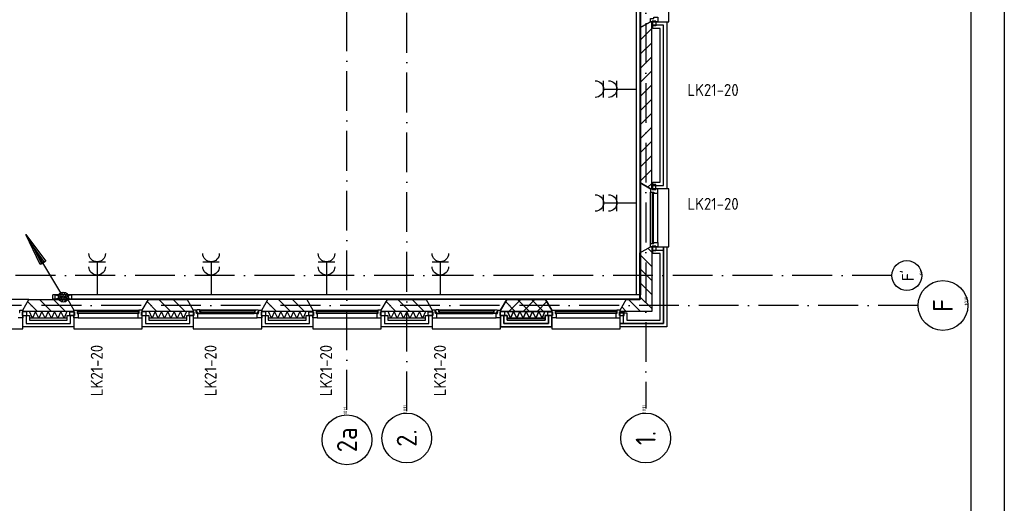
# Model space of a CAD drawing. Header units: millimetres. Extents: x 89505 to 241280, y 191 to 84291.
# Tile 43 of 45: x 225875 to 240707, y 38683 to 45966. Entities that reach past the tile are written whole.
import ezdxf
from ezdxf.enums import TextEntityAlignment as Align

# ---------------------------------------------------------------- set-up
doc = ezdxf.new("R2010")
doc.units = ezdxf.units.MM
doc.header["$LTSCALE"] = 100
doc.linetypes.add('DASHDOT', pattern=[9, 6, -1.5, 0, -1.5])
doc.layers.get('0').update_dxf_attribs({"linetype": 'CONTINUOUS'})
for name, color, linetype in [('AL$7----_STRAMIEN', 1, 'DASHDOT'), ('AL21----_BUITENWAND', 4, 'CONTINUOUS'), ('AL21K---_ISOLATIE', 1, 'CONTINUOUS'), ('AL28----_KONSTRUKTIE', 3, 'CONTINUOUS'), ('AL31----_BUITENKOZ', 7, 'CONTINUOUS'), ('ALL-----_REFLIJNEN', 8, 'CONTINUOUS'), ('ALN-----_BLOCKNAAM', 2, 'CONTINUOUS'), ('ALXA3---_VOLZWART', 14, 'CONTINUOUS'), ('ALXAB---_PREFABBETON', 1, 'CONTINUOUS'), ('EB62203-_ATTRIB', 2, 'CONTINUOUS'), ('EL6126--_PVR', 3, 'CONTINUOUS'), ('EL61303-_WANDGOOT', 3, 'CONTINUOUS'), ('EL62203-_KRACHT-WCD230', 3, 'CONTINUOUS'), ('LIJN025', 10, 'CONTINUOUS'), ('LIJN050', 90, 'CONTINUOUS'), ('TEKST25', 10, 'CONTINUOUS'), ('TEKST35', 50, 'CONTINUOUS'), ('TEKST50', 90, 'CONTINUOUS')]:
    doc.layers.add(name, color=color, linetype=linetype)
doc.styles.add('2_0', font='iso', dxfattribs={"height": 200})
doc.styles.add('ISO', font='ISO.SHX')
doc.styles.add('NORATT', font='isocp.shx')
doc.styles.add('ROMAND', font='romand')
doc.styles.get("Standard").update_dxf_attribs({"font": 'iso.shx'})

# ---------------------------------------------------------------- blocks, each defined once
blk = doc.blocks.new('A0-GE')
at = {"layer": 'LIJN025'}
blk.add_lwpolyline([(1500, 841), (1500, 0), (0, 0), (0, 841)], close=True, dxfattribs=at)
at = {"layer": 'LIJN050', "const_width": 0.2}
blk.add_lwpolyline([(1495, 836), (25, 836), (25, 5), (1495, 5)], close=True, dxfattribs=at)
at = {"layer": 'TEKST25', "style": 'ROMAND', "width": 2.899115}
blk.add_attdef('STATUS', text='', height=2.5, dxfattribs=at).set_placement((1454, 71.5), (1493, 71.5), align=Align.FIT)
at = {"layer": 'TEKST25', "style": 'ISO'}
for tag, p in [('E', (1455.25, 66)), ('NAAM-E', (1466.75, 66)), ('DATUM-E', (1485, 66)), ('D', (1455.25, 61)), ('NAAM-D', (1466.75, 61)), ('DATUM-D', (1485, 61)), ('C', (1455.25, 56)), ('NAAM-C', (1466.75, 56)), ('DATUM-C', (1485, 56)), ('B', (1455.25, 51)), ('NAAM-B', (1466.75, 51)), ('DATUM-B', (1485, 51)), ('A', (1455.25, 46)), ('NAAM-A', (1466.75, 46)), ('DATUM-A', (1485, 46))]:
    blk.add_attdef(tag, text='', height=2.5, dxfattribs=at).set_placement(p, align=Align.CENTER)
for tag, p in [('DATUM', (1332.75, 36.25)), ('SCHAAL', (1368, 36.25)), ('GETEKEND', (1398.25, 36.25)), ('GECONTOL.', (1433, 36.25)), ('FORMAAT', (1463.25, 28.25))]:
    blk.add_attdef(tag, p, '', height=2.5, dxfattribs=at)
at = {"layer": 'TEKST35', "style": 'ISO'}
for tag, p in [('PROJECT', (1334.5, 72.5)), ('PLAATS', (1334.5, 63.5)), ('INSTALLATIE-REGEL1', (1334.5, 52.5)), ('INSTALLATIE-REGEL2', (1334.5, 43.5))]:
    blk.add_attdef(tag, p, '', height=4, dxfattribs=at)
blk.add_attdef('PROJ.NR.', text='', height=4, dxfattribs=at).set_placement((1481, 23), align=Align.CENTER)
at = {"layer": 'TEKST50', "style": 'ISO'}
blk.add_attdef('FILE-NAAM', text='', height=5, dxfattribs=at).set_placement((1473.5, 7.5), align=Align.CENTER)
blk = doc.blocks.new('EH100000')
at = {"linetype": 'ByBlock'}
for p, q in [((1, 0.5), (0, 0.5)), ((1, 0.5, 1), (0, 0.5, 1)), ((0, -0.5, 1), (1, -0.5, 1)), ((1, -0.5), (0, -0.5))]:
    blk.add_line(p, q, dxfattribs=at)
at = {"linetype": 'ByBlock', "invisible_edges": 15}
for points in [[(1, -0.5), (0, -0.5), (0, 0.5), (1, 0.5)], [(0, 0.5), (1, 0.5), (1, 0.5, 1), (0, 0.5, 1)], [(0, -0.5, 1), (1, -0.5, 1), (1, -0.5), (0, -0.5)]]:
    blk.add_3dface(points, dxfattribs=at)
at = {"linetype": 'ByBlock', "style": '2_0', "flags": 8}
blk.add_attdef('FUNCTIE', text='', height=0.5, dxfattribs=at).set_placement((0.5, 0), align=Align.MIDDLE)
at = {"linetype": 'ByBlock', "flags": 9}
blk.add_attdef('SCHOT', text='', height=0.5, dxfattribs=at).set_placement((0.5, 0), align=Align.MIDDLE)
blk = doc.blocks.new('ES3W2A')
for p, q in [((1.25, 2), (-1.25, 2)), ((0, 2), (0, -3)), ((1.25, 0), (-1.25, 0))]:
    blk.add_line(p, q)
for centre in [(0, 3.25), (0, 1.25)]:
    blk.add_arc(centre, 1.25, 180, 0)
at = {"style": 'NORATT'}
for tag, flags, p in [('VERMOGEN', 9, (-2.5, 5)), ('GROEP', 8, (0, 5)), ('SCHAK', 8, (2.5, 5)), ('GELIJK', 9, (5, 5)), ('KAST', 9, (7, 5)), ('TAL', 8, (2.5, 5))]:
    blk.add_attdef(tag, text='', height=1.8, rotation=90, dxfattribs=dict(at, flags=flags)).set_placement(p, align=Align.MIDDLE_CENTER)
at = {"style": 'NORATT', "width": 0.7, "flags": 8}
blk.add_attdef('DOEL', text='', height=1.8, rotation=90, dxfattribs=at).set_placement((-2.5, 5), align=Align.MIDDLE_LEFT)
at = {"style": 'NORATT', "flags": 9}
blk.add_attdef('M_CODE', text='', height=1.8, dxfattribs=at).set_placement((0, 0), align=Align.MIDDLE_CENTER)
blk = doc.blocks.new('ES111201')
at = {"color": 0}
for p, q in [((0.38, 0.65), (5.5, 9.53)), ((0.73, 0.15), (-0.73, 0.15)), ((0.6, 0.45), (-0.6, 0.45)), ((0.73, -0.15), (-0.73, -0.15)), ((0.6, -0.45), (-0.6, -0.45))]:
    blk.add_line(p, q, dxfattribs=at)
for points in [[(2.57, 5.45), (5.5, 9.53), (3.43, 4.95)], [(3.22, 5.07), (4.63, 8.01), (2.78, 5.32)]]:
    blk.add_lwpolyline(points, close=True, dxfattribs=at)
blk.add_circle((0, 0), 0.75, dxfattribs=at)
blk = doc.blocks.new('1011')
at = {"layer": 'AL$7----_STRAMIEN', "color": 7, "linetype": 'Continuous'}
blk.add_circle((-750, 0), 750, dxfattribs=at)
at = {"layer": 'AL$7----_STRAMIEN', "color": 3, "linetype": 'Continuous'}
blk.add_attdef('STR-NAAM', text='', height=600, rotation=360, dxfattribs=at).set_placement((-750, 0), align=Align.MIDDLE)
at = {"layer": 'ALN-----_BLOCKNAAM', "linetype": 'Continuous'}
blk.add_text('1011', height=100, dxfattribs=at).set_placement((0, 0))
blk = doc.blocks.new('1010')
at = {"layer": 'AL$7----_STRAMIEN', "color": 7, "linetype": 'Continuous'}
blk.add_circle((0, 750), 750, dxfattribs=at)
at = {"layer": 'AL$7----_STRAMIEN', "color": 3, "linetype": 'Continuous'}
blk.add_attdef('STR-NAAM', text='', height=600, rotation=360, dxfattribs=at).set_placement((0, 750), align=Align.MIDDLE)
at = {"layer": 'ALN-----_BLOCKNAAM', "linetype": 'Continuous'}
blk.add_text('1010', height=100, dxfattribs=at).set_placement((0, 0))

msp = doc.modelspace()

# ---------------------------------------------------------------- linework, layer by layer
at = {"layer": 'AL$7----_STRAMIEN', "color": 1}
msp.add_line((235305, 76516), (235305, 40113), dxfattribs=at)
for points in [[(231705, 40069), (231705, 76516)], [(230805, 40091), (230805, 47108)], [(239014, 42113), (89505, 42113)], [(239405, 41663), (89505, 41663)]]:
    msp.add_lwpolyline(points, dxfattribs=at)
at = {"layer": 'AL21----_BUITENWAND', "color": 8}
for p, q in [((235415, 45936), (235625, 45936)), ((235415, 45836), (235415, 45936)), ((235525, 45836), (235415, 45836)), ((235525, 43521), (235525, 45836)), ((235625, 45936), (235625, 43421)), ((235415, 43421), (235415, 43521)), ((235415, 43521), (235525, 43521)), ((235625, 43421), (235415, 43421)), ((235415, 42446), (235415, 42546)), ((235415, 42546), (235625, 42546)), ((235525, 42446), (235415, 42446)), ((235525, 41443), (235525, 42446)), ((235625, 42546), (235625, 41343)), ((234920, 41553), (235020, 41553)), ((234920, 41343), (234920, 41553)), ((235020, 41553), (235020, 41443)), ((225920, 41512), (226020, 41512)), ((225920, 41343), (225920, 41512)), ((226020, 41512), (226020, 41443)), ((226020, 41443), (226590, 41443)), ((226590, 41512), (226690, 41512)), ((226590, 41443), (226590, 41512)), ((226690, 41512), (226690, 41343)), ((227720, 41512), (227820, 41512)), ((227720, 41343), (227720, 41512)), ((227820, 41512), (227820, 41443)), ((227820, 41443), (228390, 41443)), ((228390, 41512), (228490, 41512)), ((228390, 41443), (228390, 41512)), ((228490, 41512), (228490, 41343)), ((229520, 41512), (229620, 41512)), ((229520, 41343), (229520, 41512)), ((229620, 41512), (229620, 41443)), ((229620, 41443), (230190, 41443)), ((230190, 41512), (230290, 41512)), ((230190, 41443), (230190, 41512)), ((230290, 41512), (230290, 41343)), ((231320, 41512), (231420, 41512)), ((231320, 41343), (231320, 41512)), ((231420, 41512), (231420, 41443)), ((231420, 41443), (231990, 41443)), ((231990, 41512), (232090, 41512)), ((231990, 41443), (231990, 41512)), ((232090, 41512), (232090, 41343)), ((233120, 41512), (233220, 41512)), ((233120, 41343), (233120, 41512)), ((233120, 41512), (233120, 41343)), ((233220, 41512), (233120, 41512)), ((233220, 41512), (233220, 41443)), ((233220, 41443), (233220, 41512)), ((233220, 41443), (233790, 41443)), ((233790, 41443), (233220, 41443)), ((233790, 41512), (233890, 41512)), ((233790, 41443), (233790, 41512)), ((233890, 41512), (233790, 41512)), ((233790, 41512), (233790, 41443)), ((233890, 41512), (233890, 41343)), ((233890, 41343), (233890, 41512)), ((235020, 41443), (235525, 41443)), ((226690, 41343), (225920, 41343)), ((228490, 41343), (227720, 41343)), ((230290, 41343), (229520, 41343)), ((232090, 41343), (231320, 41343)), ((233890, 41343), (233120, 41343)), ((233120, 41343), (233890, 41343)), ((235625, 41343), (234920, 41343))]:
    msp.add_line(p, q, dxfattribs=at)
at = {"layer": 'AL21K---_ISOLATIE', "color": 8, "linetype": 'Continuous'}
for p, q in [((226590, 41573), (226020, 41573)), ((226068, 41473), (226024, 41573)), ((226115, 41573), (226068, 41473)), ((226163, 41473), (226115, 41573)), ((226210, 41573), (226163, 41473)), ((226258, 41473), (226210, 41573)), ((226305, 41573), (226258, 41473)), ((226353, 41473), (226305, 41573)), ((226400, 41573), (226353, 41473)), ((226448, 41473), (226400, 41573)), ((226495, 41573), (226448, 41473)), ((226543, 41473), (226495, 41573)), ((226586, 41573), (226543, 41473)), ((228390, 41573), (227820, 41573)), ((227868, 41473), (227824, 41573)), ((227915, 41573), (227868, 41473)), ((227963, 41473), (227915, 41573)), ((228010, 41573), (227963, 41473)), ((228058, 41473), (228010, 41573)), ((228105, 41573), (228058, 41473)), ((228153, 41473), (228105, 41573)), ((228200, 41573), (228153, 41473)), ((228248, 41473), (228200, 41573)), ((228295, 41573), (228248, 41473)), ((228343, 41473), (228295, 41573)), ((228386, 41573), (228343, 41473)), ((230190, 41573), (229620, 41573)), ((229668, 41473), (229624, 41573)), ((229715, 41573), (229668, 41473)), ((229763, 41473), (229715, 41573)), ((229810, 41573), (229763, 41473)), ((229858, 41473), (229810, 41573)), ((229905, 41573), (229858, 41473)), ((229953, 41473), (229905, 41573)), ((230000, 41573), (229953, 41473)), ((230048, 41473), (230000, 41573)), ((230095, 41573), (230048, 41473)), ((230143, 41473), (230095, 41573)), ((230186, 41573), (230143, 41473)), ((231990, 41573), (231420, 41573)), ((231468, 41473), (231424, 41573)), ((231515, 41573), (231468, 41473)), ((231563, 41473), (231515, 41573)), ((231610, 41573), (231563, 41473)), ((231658, 41473), (231610, 41573)), ((231705, 41573), (231658, 41473)), ((231753, 41473), (231705, 41573)), ((231800, 41573), (231753, 41473)), ((231848, 41473), (231800, 41573)), ((231895, 41573), (231848, 41473)), ((231943, 41473), (231895, 41573)), ((231986, 41573), (231943, 41473)), ((233790, 41573), (233220, 41573)), ((233220, 41573), (233790, 41573)), ((233268, 41473), (233224, 41573)), ((233224, 41573), (233268, 41473)), ((233315, 41573), (233268, 41473)), ((233268, 41473), (233315, 41573)), ((233363, 41473), (233315, 41573)), ((233315, 41573), (233363, 41473)), ((233410, 41573), (233363, 41473)), ((233363, 41473), (233410, 41573)), ((233458, 41473), (233410, 41573)), ((233410, 41573), (233458, 41473)), ((233505, 41573), (233458, 41473)), ((233458, 41473), (233505, 41573)), ((233553, 41473), (233505, 41573)), ((233505, 41573), (233553, 41473)), ((233600, 41573), (233553, 41473)), ((233553, 41473), (233600, 41573)), ((233648, 41473), (233600, 41573)), ((233600, 41573), (233648, 41473)), ((233695, 41573), (233648, 41473)), ((233648, 41473), (233695, 41573)), ((233743, 41473), (233695, 41573)), ((233695, 41573), (233743, 41473)), ((233786, 41573), (233743, 41473)), ((233743, 41473), (233786, 41573)), ((226590, 41473), (226020, 41473)), ((228390, 41473), (227820, 41473)), ((230190, 41473), (229620, 41473)), ((231990, 41473), (231420, 41473)), ((233790, 41473), (233220, 41473)), ((233220, 41473), (233790, 41473))]:
    msp.add_line(p, q, dxfattribs=at)
at = {"layer": 'AL28----_KONSTRUKTIE', "color": 8}
for p, q in [((235375, 45936), (235215, 45844)), ((235215, 45844), (235215, 43514)), ((235395, 45936), (235375, 45936)), ((235395, 43421), (235395, 45936)), ((235215, 43514), (235375, 43421)), ((235375, 43421), (235395, 43421)), ((225920, 41593), (226013, 41753)), ((226013, 41753), (226598, 41753)), ((226598, 41753), (226690, 41593)), ((227720, 41593), (227813, 41753)), ((227813, 41753), (228398, 41753)), ((228398, 41753), (228490, 41593)), ((229520, 41593), (229613, 41753)), ((230198, 41753), (230290, 41593)), ((231320, 41593), (231413, 41753)), ((231413, 41753), (231998, 41753)), ((231998, 41753), (232090, 41593)), ((233120, 41593), (233213, 41753)), ((233213, 41753), (233120, 41593)), ((233213, 41753), (233798, 41753)), ((233798, 41753), (233213, 41753)), ((233798, 41753), (233890, 41593)), ((233890, 41593), (233798, 41753)), ((225920, 41573), (225920, 41593)), ((226690, 41573), (225920, 41573)), ((226690, 41593), (226690, 41573)), ((227720, 41573), (227720, 41593)), ((228490, 41573), (227720, 41573)), ((228490, 41593), (228490, 41573)), ((229520, 41573), (229520, 41593)), ((230290, 41573), (229520, 41573)), ((230290, 41593), (230290, 41573)), ((231320, 41573), (231320, 41593)), ((232090, 41573), (231320, 41573)), ((232090, 41593), (232090, 41573)), ((233120, 41573), (233120, 41593)), ((233120, 41593), (233120, 41573)), ((233890, 41573), (233120, 41573)), ((233120, 41573), (233890, 41573)), ((233890, 41593), (233890, 41573)), ((233890, 41573), (233890, 41593))]:
    msp.add_line(p, q, dxfattribs=at)
at = {"layer": 'AL28----_KONSTRUKTIE', "color": 8, "linetype": 'Continuous'}
for p, q in [((235215, 42454), (235375, 42546)), ((235215, 41753), (235215, 42454)), ((235375, 42546), (235395, 42546)), ((235395, 42546), (235395, 41573)), ((234920, 41593), (235013, 41753)), ((235013, 41753), (235215, 41753)), ((234920, 41573), (234920, 41593)), ((235395, 41573), (234920, 41573))]:
    msp.add_line(p, q, dxfattribs=at)
at = {"layer": 'AL31----_BUITENKOZ', "color": 8}
for p, q in [((226013, 41753), (224798, 41753)), ((225920, 41593), (226013, 41753)), ((226598, 41753), (226690, 41593)), ((227813, 41753), (226598, 41753)), ((227720, 41593), (227813, 41753)), ((228398, 41753), (228490, 41593)), ((229520, 41593), (229613, 41753)), ((230198, 41753), (230290, 41593)), ((231320, 41593), (231413, 41753)), ((231998, 41753), (232090, 41593)), ((233213, 41753), (231998, 41753)), ((233120, 41593), (233213, 41753)), ((225870, 41557), (225876, 41557)), ((225876, 41593), (225920, 41593)), ((225876, 41557), (225876, 41593)), ((225910, 41568), (225910, 41512)), ((225920, 41568), (225910, 41568)), ((225981, 41568), (225910, 41568)), ((225910, 41568), (225910, 41512)), ((225920, 41593), (225920, 41568)), ((225920, 41313), (225920, 41593)), ((225981, 41512), (225981, 41568)), ((226629, 41568), (226700, 41568)), ((226629, 41512), (226629, 41568)), ((226690, 41593), (226690, 41313)), ((226700, 41568), (226700, 41512)), ((226740, 41593), (227670, 41593)), ((227781, 41568), (227710, 41568)), ((227710, 41568), (227710, 41512)), ((227720, 41313), (227720, 41593)), ((227781, 41512), (227781, 41568)), ((228429, 41568), (228500, 41568)), ((228429, 41512), (228429, 41568)), ((228534, 41593), (228490, 41593)), ((228490, 41593), (228490, 41568)), ((228490, 41593), (228490, 41313)), ((228490, 41568), (228500, 41568)), ((228500, 41568), (228500, 41512)), ((228500, 41568), (228500, 41512)), ((228534, 41557), (228534, 41593)), ((228540, 41557), (228534, 41557)), ((228537, 41592), (228537, 41562)), ((228544, 41592), (228537, 41592)), ((228537, 41562), (228560, 41562)), ((228540, 41542), (228540, 41557)), ((228557, 41542), (228540, 41542)), ((228547, 41596), (228544, 41592)), ((228589, 41596), (228547, 41596)), ((228552, 41557), (228552, 41542)), ((228560, 41557), (228552, 41557)), ((228552, 41542), (228557, 41542)), ((228557, 41542), (228604, 41542)), ((228557, 41479), (228557, 41542)), ((228560, 41562), (228560, 41557)), ((228589, 41596), (229421, 41596)), ((228589, 41555), (228589, 41596)), ((228606, 41594), (228589, 41594)), ((228589, 41594), (228589, 41581)), ((228589, 41581), (228606, 41581)), ((228606, 41555), (228589, 41555)), ((228604, 41542), (228606, 41555)), ((228604, 41542), (229406, 41542)), ((228606, 41581), (228606, 41594)), ((229404, 41594), (229421, 41594)), ((229404, 41581), (229404, 41594)), ((229421, 41581), (229404, 41581)), ((229404, 41555), (229421, 41555)), ((229406, 41542), (229404, 41555)), ((229453, 41542), (229406, 41542)), ((229421, 41596), (229463, 41596)), ((229421, 41555), (229421, 41596)), ((229421, 41594), (229421, 41581)), ((229450, 41562), (229450, 41557)), ((229473, 41562), (229450, 41562)), ((229450, 41557), (229458, 41557)), ((229453, 41542), (229470, 41542)), ((229453, 41479), (229453, 41542)), ((229458, 41542), (229453, 41542)), ((229458, 41557), (229458, 41542)), ((229463, 41596), (229466, 41592)), ((229466, 41592), (229473, 41592)), ((229470, 41557), (229476, 41557)), ((229470, 41542), (229470, 41557)), ((229473, 41592), (229473, 41562)), ((229476, 41593), (229520, 41593)), ((229476, 41557), (229476, 41593)), ((229510, 41568), (229510, 41512)), ((229520, 41568), (229510, 41568)), ((229581, 41568), (229510, 41568)), ((229510, 41568), (229510, 41512)), ((229520, 41593), (229520, 41568)), ((229520, 41313), (229520, 41593)), ((229581, 41512), (229581, 41568)), ((230229, 41568), (230300, 41568)), ((230229, 41512), (230229, 41568)), ((230290, 41593), (230290, 41313)), ((230300, 41568), (230300, 41512)), ((230340, 41593), (231270, 41593)), ((231381, 41568), (231310, 41568)), ((231310, 41568), (231310, 41512)), ((231320, 41313), (231320, 41593)), ((231381, 41512), (231381, 41568)), ((232029, 41568), (232100, 41568)), ((232029, 41512), (232029, 41568)), ((232134, 41593), (232090, 41593)), ((232090, 41593), (232090, 41568)), ((232090, 41593), (232090, 41313)), ((232090, 41568), (232100, 41568)), ((232100, 41568), (232100, 41512)), ((232100, 41568), (232100, 41512)), ((232134, 41557), (232134, 41593)), ((232140, 41557), (232134, 41557)), ((232137, 41592), (232137, 41562)), ((232144, 41592), (232137, 41592)), ((232137, 41562), (232160, 41562)), ((232140, 41542), (232140, 41557)), ((232157, 41542), (232140, 41542)), ((232147, 41596), (232144, 41592)), ((232189, 41596), (232147, 41596)), ((232152, 41557), (232152, 41542)), ((232160, 41557), (232152, 41557)), ((232152, 41542), (232157, 41542)), ((232157, 41542), (232204, 41542)), ((232157, 41479), (232157, 41542)), ((232160, 41562), (232160, 41557)), ((232189, 41596), (233021, 41596)), ((232189, 41555), (232189, 41596)), ((232206, 41594), (232189, 41594)), ((232189, 41594), (232189, 41581)), ((232189, 41581), (232206, 41581)), ((232206, 41555), (232189, 41555)), ((232204, 41542), (232206, 41555)), ((232204, 41542), (233006, 41542)), ((232206, 41581), (232206, 41594)), ((233004, 41594), (233021, 41594)), ((233004, 41581), (233004, 41594)), ((233021, 41581), (233004, 41581)), ((233004, 41555), (233021, 41555)), ((233006, 41542), (233004, 41555)), ((233053, 41542), (233006, 41542)), ((233021, 41596), (233063, 41596)), ((233021, 41555), (233021, 41596)), ((233021, 41594), (233021, 41581)), ((233050, 41562), (233050, 41557)), ((233073, 41562), (233050, 41562)), ((233050, 41557), (233058, 41557)), ((233058, 41542), (233053, 41542)), ((233053, 41542), (233070, 41542)), ((233053, 41479), (233053, 41542)), ((233058, 41557), (233058, 41542)), ((233063, 41596), (233066, 41592)), ((233066, 41592), (233073, 41592)), ((233070, 41557), (233076, 41557)), ((233070, 41542), (233070, 41557)), ((233073, 41592), (233073, 41562)), ((233076, 41593), (233120, 41593)), ((233076, 41557), (233076, 41593)), ((233110, 41568), (233110, 41512)), ((233120, 41568), (233110, 41568)), ((233181, 41568), (233110, 41568)), ((233110, 41568), (233110, 41512)), ((233120, 41593), (233120, 41568)), ((233120, 41313), (233120, 41593)), ((233181, 41512), (233181, 41568)), ((225920, 41479), (225853, 41479)), ((225910, 41512), (225920, 41512)), ((225910, 41512), (225981, 41512)), ((225920, 41512), (225920, 41479)), ((226700, 41512), (226629, 41512)), ((226757, 41479), (227653, 41479)), ((227710, 41512), (227781, 41512)), ((228500, 41512), (228429, 41512)), ((228490, 41512), (228490, 41479)), ((228500, 41512), (228490, 41512)), ((228490, 41479), (228557, 41479)), ((228557, 41479), (229453, 41479)), ((229520, 41479), (229453, 41479)), ((229510, 41512), (229520, 41512)), ((229510, 41512), (229581, 41512)), ((229520, 41512), (229520, 41479)), ((230300, 41512), (230229, 41512)), ((230357, 41479), (231253, 41479)), ((231310, 41512), (231381, 41512)), ((232100, 41512), (232029, 41512)), ((232090, 41512), (232090, 41479)), ((232100, 41512), (232090, 41512)), ((232090, 41479), (232157, 41479)), ((232157, 41479), (233053, 41479)), ((233120, 41479), (233053, 41479)), ((233110, 41512), (233120, 41512)), ((233110, 41512), (233181, 41512)), ((233120, 41512), (233120, 41479)), ((224890, 41313), (225920, 41313)), ((226690, 41313), (227720, 41313)), ((228490, 41313), (229520, 41313)), ((230290, 41313), (231320, 41313)), ((232090, 41313), (233120, 41313))]:
    msp.add_line(p, q, dxfattribs=at)
at = {"layer": 'AL31----_BUITENKOZ', "color": 8, "linetype": 'Continuous'}
for p, q in [((226690, 41593), (226740, 41593)), ((226690, 41568), (226690, 41593)), ((226690, 41568), (226690, 41568)), ((226700, 41568), (226690, 41568)), ((226700, 41512), (226700, 41568)), ((226740, 41593), (226740, 41542)), ((226740, 41593), (226740, 41593)), ((226740, 41542), (226757, 41542)), ((227665, 41567), (226745, 41567)), ((226745, 41567), (226745, 41546)), ((226745, 41546), (227665, 41546)), ((226757, 41542), (226757, 41479)), ((227653, 41542), (227653, 41479)), ((227670, 41542), (227653, 41542)), ((227665, 41546), (227665, 41567)), ((227720, 41593), (227670, 41593)), ((227670, 41593), (227670, 41542)), ((227670, 41593), (227670, 41593)), ((227710, 41568), (227720, 41568)), ((227710, 41512), (227710, 41568)), ((227720, 41568), (227720, 41593)), ((227720, 41568), (227720, 41568)), ((229419, 41578), (228591, 41578)), ((228591, 41578), (228591, 41557)), ((228591, 41557), (229419, 41557)), ((229419, 41557), (229419, 41578)), ((230290, 41593), (230340, 41593)), ((230290, 41568), (230290, 41593)), ((230290, 41568), (230290, 41568)), ((230300, 41568), (230290, 41568)), ((230300, 41512), (230300, 41568)), ((230340, 41593), (230340, 41542)), ((230340, 41593), (230340, 41593)), ((230340, 41542), (230357, 41542)), ((231265, 41567), (230345, 41567)), ((230345, 41567), (230345, 41546)), ((230345, 41546), (231265, 41546)), ((230357, 41542), (230357, 41479)), ((231253, 41542), (231253, 41479)), ((231270, 41542), (231253, 41542)), ((231265, 41546), (231265, 41567)), ((231320, 41593), (231270, 41593)), ((231270, 41593), (231270, 41542)), ((231270, 41593), (231270, 41593)), ((231310, 41568), (231320, 41568)), ((231310, 41512), (231310, 41568)), ((231320, 41568), (231320, 41593)), ((231320, 41568), (231320, 41568)), ((233019, 41578), (232191, 41578)), ((232191, 41578), (232191, 41557)), ((232191, 41557), (233019, 41557)), ((233019, 41557), (233019, 41578)), ((226690, 41512), (226700, 41512)), ((226690, 41479), (226690, 41512)), ((226757, 41479), (226690, 41479)), ((226757, 41479), (226757, 41479)), ((226757, 41479), (226757, 41479)), ((226757, 41479), (226757, 41479)), ((226757, 41479), (226757, 41479)), ((227653, 41479), (227720, 41479)), ((227653, 41479), (227653, 41479)), ((227653, 41479), (227653, 41479)), ((227653, 41479), (227653, 41479)), ((227653, 41479), (227653, 41479)), ((227720, 41512), (227710, 41512)), ((227720, 41479), (227720, 41512)), ((230290, 41512), (230300, 41512)), ((230290, 41479), (230290, 41512)), ((230357, 41479), (230290, 41479)), ((230357, 41479), (230357, 41479)), ((230357, 41479), (230357, 41479)), ((230357, 41479), (230357, 41479)), ((230357, 41479), (230357, 41479)), ((231253, 41479), (231320, 41479)), ((231253, 41479), (231253, 41479)), ((231253, 41479), (231253, 41479)), ((231253, 41479), (231253, 41479)), ((231253, 41479), (231253, 41479)), ((231320, 41512), (231310, 41512)), ((231320, 41479), (231320, 41512))]:
    msp.add_line(p, q, dxfattribs=at)
at = {"layer": 'AL31----_BUITENKOZ', "color": 8}
for points in [[(235375, 46811), (235215, 46904), (235215, 45844), (235375, 45936), (235655, 45936), (235655, 46811)], [(235400, 45946), (235456, 45946), (235456, 45875), (235400, 45875)], [(235375, 43421), (235215, 43514), (235215, 42454), (235375, 42546), (235655, 42546), (235655, 43421)], [(235400, 43411), (235456, 43411), (235456, 43482), (235400, 43482)], [(235400, 42556), (235456, 42556), (235456, 42485), (235400, 42485)], [(234920, 41593), (235013, 41753), (233798, 41753), (233890, 41593), (233890, 41313), (234920, 41313)], [(233900, 41568), (233900, 41512), (233829, 41512), (233829, 41568)], [(234910, 41568), (234910, 41512), (234981, 41512), (234981, 41568)]]:
    msp.add_lwpolyline(points, close=True, dxfattribs=at)
at = {"layer": 'AL31----_BUITENKOZ', "color": 8, "linetype": 'Continuous'}
for points in [[(235375, 45986), (235375, 45986), (235426, 45986), (235426, 46003), (235489, 46003), (235489, 46003), (235489, 46003), (235489, 46003), (235489, 46003), (235489, 45936), (235456, 45936), (235456, 45946), (235400, 45946), (235400, 45936), (235400, 45936), (235375, 45936)], [(235375, 43371), (235375, 43371), (235426, 43371), (235426, 43354), (235489, 43354), (235489, 43354), (235489, 43354), (235489, 43354), (235489, 43354), (235489, 43421), (235456, 43421), (235456, 43411), (235400, 43411), (235400, 43421), (235400, 43421), (235375, 43421)], [(235401, 42601), (235422, 42601), (235422, 43366), (235401, 43366)], [(235375, 42596), (235375, 42596), (235426, 42596), (235426, 42613), (235489, 42613), (235489, 42613), (235489, 42613), (235489, 42613), (235489, 42613), (235489, 42546), (235456, 42546), (235456, 42556), (235400, 42556), (235400, 42546), (235400, 42546), (235375, 42546)], [(233940, 41593), (233940, 41593), (233940, 41542), (233957, 41542), (233957, 41479), (233957, 41479), (233957, 41479), (233957, 41479), (233957, 41479), (233890, 41479), (233890, 41512), (233900, 41512), (233900, 41568), (233890, 41568), (233890, 41568), (233890, 41593)], [(233945, 41567), (233945, 41546), (234865, 41546), (234865, 41567)], [(234870, 41593), (234870, 41593), (234870, 41542), (234853, 41542), (234853, 41479), (234853, 41479), (234853, 41479), (234853, 41479), (234853, 41479), (234920, 41479), (234920, 41512), (234910, 41512), (234910, 41568), (234920, 41568), (234920, 41568), (234920, 41593)]]:
    msp.add_lwpolyline(points, close=True, dxfattribs=at)
at = {"layer": 'AL31----_BUITENKOZ', "color": 8}
for points in [[(235375, 42596), (235375, 43371)], [(235489, 42613), (235489, 43354)], [(233940, 41593), (234870, 41593)], [(233957, 41479), (234853, 41479)]]:
    msp.add_lwpolyline(points, dxfattribs=at)
at = {"layer": 'ALL-----_REFLIJNEN', "color": 8, "linetype": 'Continuous'}
for p, q in [((235575, 45886), (235415, 45886)), ((235575, 43471), (235575, 45886)), ((235415, 43471), (235575, 43471)), ((235415, 42496), (235575, 42496)), ((235575, 42546), (235575, 41393)), ((235575, 41393), (235575, 42546)), ((235575, 42496), (235575, 41393)), ((234970, 41393), (234970, 41553)), ((225970, 41512), (225970, 41393)), ((225970, 41393), (226640, 41393)), ((226640, 41393), (226640, 41512)), ((227770, 41512), (227770, 41393)), ((227770, 41393), (228440, 41393)), ((228440, 41393), (228440, 41512)), ((229570, 41512), (229570, 41393)), ((229570, 41393), (230240, 41393)), ((230240, 41393), (230240, 41512)), ((231370, 41512), (231370, 41393)), ((231370, 41393), (232040, 41393)), ((232040, 41393), (232040, 41512)), ((233170, 41512), (233170, 41393)), ((233170, 41393), (233170, 41512)), ((233170, 41393), (233840, 41393)), ((233840, 41393), (233170, 41393)), ((233840, 41393), (233840, 41512)), ((233840, 41512), (233840, 41393)), ((235575, 41393), (234920, 41393)), ((234920, 41393), (235575, 41393)), ((235575, 41393), (234970, 41393))]:
    msp.add_line(p, q, dxfattribs=at)
at = {"layer": 'ALXA3---_VOLZWART', "color": 8}
for p, q in [((235575, 45886), (235415, 45886)), ((235575, 43471), (235575, 45886)), ((235415, 43471), (235575, 43471)), ((235415, 42496), (235575, 42496)), ((235575, 42496), (235575, 41393)), ((234970, 41393), (234970, 41553)), ((225970, 41512), (225970, 41393)), ((225970, 41393), (226640, 41393)), ((226640, 41393), (226640, 41512)), ((227770, 41512), (227770, 41393)), ((227770, 41393), (228440, 41393)), ((228440, 41393), (228440, 41512)), ((229570, 41512), (229570, 41393)), ((229570, 41393), (230240, 41393)), ((230240, 41393), (230240, 41512)), ((231370, 41512), (231370, 41393)), ((231370, 41393), (232040, 41393)), ((232040, 41393), (232040, 41512)), ((233170, 41512), (233170, 41393)), ((233170, 41393), (233170, 41512)), ((233170, 41393), (233840, 41393)), ((233840, 41393), (233170, 41393)), ((233840, 41393), (233840, 41512)), ((233840, 41512), (233840, 41393)), ((235575, 41393), (234970, 41393))]:
    msp.add_line(p, q, dxfattribs=at)
at = {"layer": 'ALXAB---_PREFABBETON', "color": 8}
for p, q in [((235215, 45652), (235395, 45832)), ((235215, 45440), (235395, 45620)), ((235215, 45228), (235395, 45408)), ((235215, 45016), (235395, 45196)), ((235215, 44804), (235395, 44984)), ((235215, 44591), (235395, 44771)), ((235215, 44379), (235395, 44559)), ((235215, 44167), (235395, 44347)), ((235215, 43955), (235395, 44135)), ((235215, 43743), (235395, 43923)), ((235215, 43531), (235395, 43711)), ((235339, 43442), (235395, 43499)), ((235215, 42432), (235395, 42252)), ((235336, 42524), (235395, 42464)), ((235215, 42220), (235395, 42040)), ((235215, 42008), (235395, 41828)), ((226141, 41573), (225994, 41721)), ((226353, 41573), (226173, 41753)), ((226566, 41573), (226386, 41753)), ((227941, 41573), (227794, 41721)), ((228153, 41573), (227973, 41753)), ((228366, 41573), (228186, 41753)), ((229741, 41573), (229594, 41721)), ((229953, 41573), (229773, 41753)), ((230166, 41573), (229986, 41753)), ((231541, 41573), (231394, 41721)), ((231753, 41573), (231573, 41753)), ((231966, 41573), (231786, 41753)), ((233341, 41573), (233194, 41721)), ((233245, 41573), (233425, 41753)), ((233553, 41573), (233373, 41753)), ((233457, 41573), (233637, 41753)), ((233766, 41573), (233586, 41753)), ((233669, 41573), (233816, 41721)), ((235045, 41753), (235225, 41573)), ((235215, 41795), (235395, 41615)), ((225929, 41573), (225920, 41582)), ((227729, 41573), (227720, 41582)), ((229529, 41573), (229520, 41582)), ((231329, 41573), (231320, 41582)), ((233129, 41573), (233120, 41582)), ((233881, 41573), (233890, 41582)), ((234947, 41640), (235013, 41573))]:
    msp.add_line(p, q, dxfattribs=at)
at = {"layer": 'EL61303-_WANDGOOT'}
for p, q in [((226373, 41756, -1500), (226373, 41821)), ((226409, 41821), (226658, 41756)), ((226411, 41756, -1500), (226411, 41821, 120)), ((226658, 41821), (226411, 41756, -1500)), ((226658, 41756), (226658, 41821)), ((235228, 41756), (235227, 41821))]:
    msp.add_line(p, q, dxfattribs=at)

# ---------------------------------------------------------------- block references
at = {"xscale": 100, "yscale": 100, "zscale": 100}
msp.add_blockref('A0-GE', (90707, 191), dxfattribs=at)
at = {"layer": 'AL$7----_STRAMIEN', "rotation": 90}
for name, p, xscale, yscale, zscale, values in [('1010', (239464, 42113), 0.3, 0.3, 0.3, {'STR-NAAM': "F'"}), ('1010', (240158, 41663), 0.5, 0.5, 0.5, {'STR-NAAM': 'F'}), ('1011', (230805, 40014), 0.5, 0.5, 0.5, {'STR-NAAM': '2a'}), ('1011', (231705, 40041), 0.5, 0.5, 0.5, {'STR-NAAM': '2.'}), ('1011', (235305, 40041), 0.5, 0.5, 0.5, {'STR-NAAM': '1.'})]:
    msp.add_blockref(name, p, dxfattribs=dict(at, xscale=xscale, yscale=yscale, zscale=zscale)).add_auto_attribs(values)
at = {"layer": 'EL6126--_PVR', "xscale": 99.99999999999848, "yscale": 99.99999999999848, "zscale": 99.99999999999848, "rotation": 60.86678908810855}
msp.add_blockref('ES111201', (226533, 41789, -750), dxfattribs=at)
at = {"layer": 'EL61303-_WANDGOOT', "xscale": 6390, "yscale": 65, "zscale": 120, "rotation": 89.99999999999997}
msp.add_blockref('EH100000', (235195, 41821), dxfattribs=at)
at = {"layer": 'EL61303-_WANDGOOT', "xscale": 8855, "yscale": 65, "zscale": 120}
msp.add_blockref('EH100000', (226373, 41789), dxfattribs=at)
at = {"layer": 'EL62203-_KRACHT-WCD230'}
ref = msp.add_blockref('ES3W2A', (234871, 44922), dxfattribs=dict(at, xscale=-100, yscale=100, zscale=100, rotation=90))
ref.add_attrib('GROEP', 'LK21-20', dxfattribs={"layer": 'EB62203-_ATTRIB', "color": 1, "height": 180, "style": 'NORATT', "flags": 8}).set_placement((235933, 44908), align=Align.MIDDLE_LEFT)
ref = msp.add_blockref('ES3W2A', (234871, 43206), dxfattribs=dict(at, xscale=-100, yscale=100, zscale=100, rotation=90))
ref.add_attrib('GROEP', 'LK21-20', dxfattribs={"layer": 'EB62203-_ATTRIB', "color": 1, "height": 180, "style": 'NORATT', "flags": 8}).set_placement((235933, 43193), align=Align.MIDDLE_LEFT)
ref = msp.add_blockref('ES3W2A', (227042, 42121), dxfattribs=dict(at, xscale=-100, yscale=100, zscale=100))
ref.add_attrib('GROEP', 'LK21-20', dxfattribs={"layer": 'EB62203-_ATTRIB', "color": 1, "height": 180, "rotation": 90, "style": 'NORATT', "flags": 8}).set_placement((227035, 41069, -1500), align=Align.MIDDLE_RIGHT)
ref = msp.add_blockref('ES3W2A', (228757, 42121), dxfattribs=dict(at, xscale=-100, yscale=100, zscale=100))
ref.add_attrib('GROEP', 'LK21-20', dxfattribs={"layer": 'EB62203-_ATTRIB', "color": 1, "height": 180, "rotation": 90, "style": 'NORATT', "flags": 8}).set_placement((228750, 41069), align=Align.MIDDLE_RIGHT)
ref = msp.add_blockref('ES3W2A', (230496, 42121), dxfattribs=dict(at, xscale=-100, yscale=100, zscale=100))
ref.add_attrib('GROEP', 'LK21-20', dxfattribs={"layer": 'EB62203-_ATTRIB', "color": 1, "height": 180, "rotation": 90, "style": 'NORATT', "flags": 8}).set_placement((230489, 41069), align=Align.MIDDLE_RIGHT)
ref = msp.add_blockref('ES3W2A', (232211, 42121), dxfattribs=dict(at, xscale=-100, yscale=100, zscale=100))
ref.add_attrib('GROEP', 'LK21-20', dxfattribs={"layer": 'EB62203-_ATTRIB', "color": 1, "height": 180, "rotation": 90, "style": 'NORATT', "flags": 8}).set_placement((232205, 41069), align=Align.MIDDLE_RIGHT)

doc.saveas('drawing.dxf')
